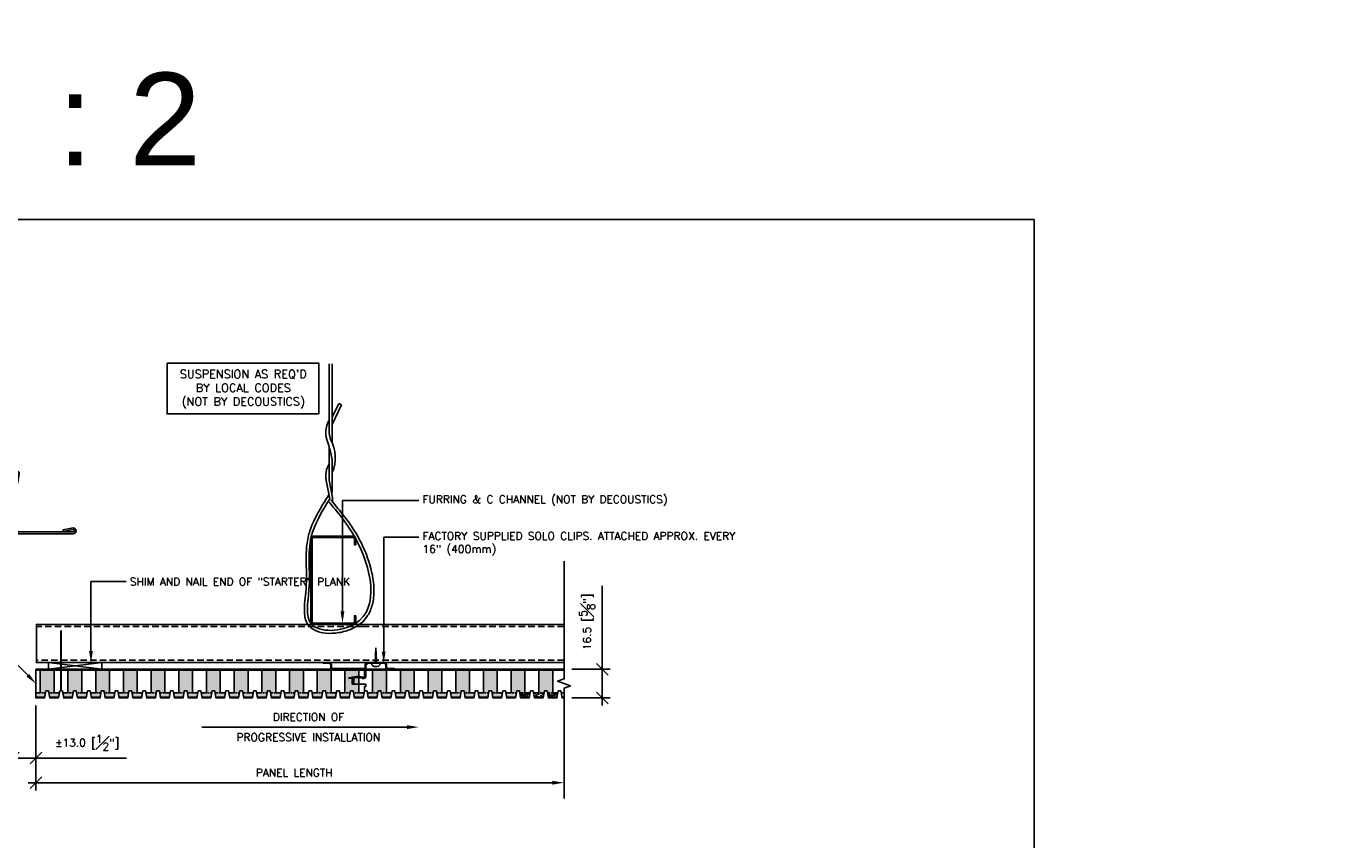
# Model space of a CAD drawing. Header units: millimetres. Extents: x 0 to 4899, y -1170 to 1886.
# Tile 12 of 13: x 1197 to 1955, y 811 to 1282. Entities that reach past the tile are written whole.
import ezdxf
from ezdxf import colors
from ezdxf.entities.mleader import LeaderData, LeaderLine
from ezdxf.math import Vec2, Vec3

# ---------------------------------------------------------------- set-up
doc = ezdxf.new("R2010")
doc.units = ezdxf.units.MM
doc.header["$LTSCALE"] = 15
doc.header["$MEASUREMENT"] = 0
doc.linetypes.add('HIDDEN', pattern=[0.375, 0.25, -0.125])
for name, color, linetype in [('1-ARCH', 1, 'Continuous'), ('1-DIM', 4, 'Continuous'), ('1-MOUNT', 155, 'Continuous'), ('1-PANEL', 6, 'Continuous'), ('1-TEXT', 2, 'Continuous')]:
    doc.layers.add(name, color=color, linetype=linetype)
doc.layers.add('1-VIEWPORT', color=3, linetype='Continuous', plot=False)
doc.styles.add('GEN NOTES', font='ARIALUNI.TTF')
doc.styles.add('ROMANS', font='romans.shx')
doc.styles.add('TEXT', font='romans.shx')
doc.dimstyles.new('WDIM 1-2', dxfattribs={"dimscale": 2.25, "dimtxt": 2, "dimasz": 3, "dimexe": 2, "dimexo": 2, "dimgap": 1.6, "dimtad": 1, "dimdec": 1, "dimzin": 3, "dimdsep": 46, "dimtxsty": 'TEXT', "dimblk": 'OBLIQUE', "dimcen": 2, "dimdle": 2, "dimclrd": 256, "dimclre": 4, "dimclrt": 2, "dimazin": 0, "dimtfac": 1, "dimtdec": 1, "dimtmove": 0, "dimatfit": 3, "dimfxl": 1, "dimtfill": 1, "dimfrac": 2, "dimtolj": 1, "dimtzin": 0, "dimlwd": -1, "dimlwe": -1, "dimarcsym": 0})
pattern_1 = [(37.5, (182.1601, -248.8084), (-0.0629934, 1.9268238), [0, -1.52, 0, -1.7, 0, -1.625]), (7.5, (182.16, -248.8084), (1.7697767, 2.822146), [0, -0.82, 0, -1.37, 0, -0.525]), (327.5, (180.9301, -248.8084), (3.1141419, 0.005659), [0, -0.5, 0, -1.8, 0, -2.35]), (317.5, (180.93, -248.8084), (3.0061266, 0.8776756), [0, -0.25, 0, -1.18, 0, -1.35])]
pattern_2 = [(37.5, (421.367, 2018.8374), (-0.0629934, 1.9268238), [0, -1.52, 0, -1.7, 0, -1.625]), (7.5, (421.367, 2018.8374), (1.7697767, 2.822146), [0, -0.82, 0, -1.37, 0, -0.525]), (327.5, (420.137, 2018.8374), (3.1141419, 0.005659), [0, -0.5, 0, -1.8, 0, -2.35]), (317.5, (420.137, 2018.8374), (3.0061266, 0.8776756), [0, -0.25, 0, -1.18, 0, -1.35])]

# ---------------------------------------------------------------- blocks, each defined once
blk = doc.blocks.new('A$C6ED95324')
at = {"layer": '1-MOUNT'}
for p in [(-0.6, 0), (0.6, 0)]:
    blk.add_line(p, (0, -12), dxfattribs=at)
blk.add_lwpolyline([(-3.3, 0), (-3.3, 0.3, -0.414214), (-1.1, 2.4), (1.1, 2.4, -0.414214), (3.3, 0.3), (3.3, 0)], format="xyb", close=True, dxfattribs=at)
for points in [[(1.2, -0.8), (-1.2, -0.3)], [(1.1, -1.6), (-1.1, -1.2)], [(1, -2.4), (-1, -2)], [(0.9, -3.2), (-1, -2.8)], [(0.8, -3.9), (-0.9, -3.6)], [(0.8, -4.7), (-0.8, -4.4)], [(0.7, -5.5), (-0.7, -5.3)], [(0.6, -6.3), (-0.6, -6.1)], [(0.5, -7.1), (-0.5, -6.9)], [(0.4, -7.9), (-0.5, -7.7)], [(0.4, -8.7), (-0.4, -8.5)], [(0.3, -9.5), (-0.3, -9.4)], [(0.2, -10.3), (-0.2, -10.2)], [(0.1, -11), (-0.1, -11)], [(0, -11.8), (0, -11.8)]]:
    blk.add_lwpolyline(points, dxfattribs=at)
blk = doc.blocks.new('A$C170524F9')
at = {"layer": '1-MOUNT'}
for p, q in [((15.02, 8.83), (15.08, 9.23)), ((20.54, 7.92), (15.02, 8.83)), ((15.08, 9.23), (20.76, 8.29)), ((19.03, 8.58), (18.96, 8.18)), ((21.25, 8.35), (23.1, 9.12)), ((23.27, 8.76), (21.37, 8.01)), ((24.5, 3.54), (24.5, 7.92)), ((24.9, 7.92), (24.9, 2.6)), ((0, 0), (0, 0.4)), ((0, 0.4), (3.7, 0.4)), ((3.7, 0), (0, 0)), ((4.6, 1.3), (4.6, 2.6)), ((5, 2.6), (5, 1.3)), ((5.9, 3.9), (23.6, 3.9)), ((23.6, 3.5), (5.9, 3.5)), ((7, 3.9), (7, 3.5)), ((10.98, 3.9), (10.98, 3.5)), ((24.5, 3.54), (24.5, 2.6)), ((24.5, 1.3), (24.5, 2.6)), ((24.5, 2.6), (24.5, 2.6)), ((24.5, 2.6), (24.5, 2.6)), ((24.9, 2.6), (24.9, 1.3)), ((26.27, 0.4), (24.9, 1.77)), ((25.8, 0.4), (35.5, 0.4)), ((35.5, 0), (25.8, 0)), ((28.82, 0.4), (28.82, 0)), ((32.62, 0.4), (32.62, 0)), ((36.4, 1.3), (36.4, 2.6)), ((36.8, 2.6), (36.8, 1.3)), ((37.7, 3.9), (41.4, 3.9)), ((41.4, 3.5), (37.7, 3.5)), ((41.4, 3.9), (41.4, 3.5))]:
    blk.add_line(p, q, dxfattribs=at)
for centre, radius, start, end in [((20.79, 9.45), 1.55, 260.66064, 291.66064), ((20.9, 9.18), 0.9, 260.66064, 292.66064), ((23.6, 7.92), 1.3, 0, 112.66064), ((23.6, 7.92), 0.9, 0, 111.66064), ((3.7, 1.3), 1.3, 270, 0), ((3.7, 1.3), 0.9, 270, 0), ((5.9, 2.6), 1.3, 90, 180), ((5.9, 2.6), 0.9, 90, 180), ((23.6, 2.6), 1.3, 0, 90), ((23.6, 2.6), 0.9, 0, 90), ((25.8, 1.3), 1.3, 180, 270), ((25.8, 1.3), 0.9, 180, 270), ((35.5, 1.3), 1.3, 270, 0), ((35.5, 1.3), 0.9, 270, 0), ((37.7, 2.6), 1.3, 90, 180), ((37.7, 2.6), 0.9, 90, 180)]:
    blk.add_arc(centre, radius, start, end, dxfattribs=at)
blk = doc.blocks.new('_OBLIQUE')
at = {"color": 0, "linetype": 'ByBlock'}
blk.add_line((-0.5, -0.5), (0.5, 0.5), dxfattribs=at)
blk = doc.blocks.new('*D48')
at = {"layer": '1-DIM', "color": 4, "transparency": 16777216}
blk.add_line((1202.8, 888.97), (1202.8, 839.93), dxfattribs=at)
at = {"layer": '1-DIM', "transparency": 16777216}
blk.add_line((1198.3, 844.43), (1501.09, 844.43), dxfattribs=at)
blk.add_solid([(1501.09, 845.55), (1501.09, 843.3), (1507.84, 844.43)], dxfattribs=at)
at = {"layer": 'DEFPOINTS', "color": 0, "transparency": 16777216}
for p in [(1202.8, 893.47), (1507.84, 844.43), (1507.84, 844.43)]:
    blk.add_point(p, dxfattribs=at)
at = {"layer": '1-DIM', "transparency": 16777216, "xscale": 6.75, "yscale": 6.75, "zscale": 6.75, "rotation": 180}
blk.add_blockref('_OBLIQUE', (1202.8, 844.43), dxfattribs=at)
at = {"layer": '1-DIM', "color": 2, "transparency": 16777216, "insert": (1351.95, 850.28), "char_height": 4.5, "attachment_point": 5, "style": 'TEXT', "bg_fill": 3, "box_fill_scale": 1.25, "bg_fill_color": 256, "bg_fill_true_color": 13158600, "bg_fill_transparency": 0}
blk.add_mtext('\\A1;PANEL LENGTH', dxfattribs=at)
blk = doc.blocks.new('*D49')
at = {"layer": '1-DIM', "transparency": 16777216}
for p, q in [((1529.98, 909.97), (1529.98, 958.2)), ((1529.98, 888.97), (1529.98, 909.97))]:
    blk.add_line(p, q, dxfattribs=at)
at = {"layer": '1-DIM', "color": 4, "transparency": 16777216}
for p, q in [((1512.34, 909.97), (1534.48, 909.97)), ((1512.34, 893.47), (1534.48, 893.47))]:
    blk.add_line(p, q, dxfattribs=at)
at = {"layer": 'DEFPOINTS', "color": 0, "transparency": 16777216}
for p in [(1507.84, 909.97), (1529.98, 909.97), (1507.84, 893.47)]:
    blk.add_point(p, dxfattribs=at)
at = {"layer": '1-DIM', "transparency": 16777216, "xscale": 6.75, "yscale": 6.75, "zscale": 6.75}
for p, rotation in [((1529.98, 909.97), 90), ((1529.98, 893.47), 270)]:
    blk.add_blockref('_OBLIQUE', p, dxfattribs=dict(at, rotation=rotation))
at = {"layer": '1-DIM', "color": 2, "transparency": 16777216, "insert": (1521.13, 937.46), "char_height": 4.5, "attachment_point": 5, "rotation": 90, "style": 'TEXT', "bg_fill": 3, "box_fill_scale": 1.25, "bg_fill_color": 256, "bg_fill_true_color": 13158600, "bg_fill_transparency": 0}
blk.add_mtext('\\A1;16.5 [{\\H1.000000x;\\S5#8;}"]', dxfattribs=at)
blk = doc.blocks.new('*D60')
at = {"layer": '1-DIM', "transparency": 16777216}
blk.add_line((1298.7, 876.58), (1417.17, 876.58), dxfattribs=at)
blk.add_solid([(1417.17, 877.7), (1417.17, 875.45), (1423.92, 876.58)], dxfattribs=at)
at = {"layer": 'DEFPOINTS', "color": 0, "transparency": 16777216}
for p in [(1303.2, 876.58), (1423.92, 876.58), (1423.92, 876.58)]:
    blk.add_point(p, dxfattribs=at)
at = {"layer": '1-DIM', "color": 2, "transparency": 16777216, "char_height": 4.5, "attachment_point": 5, "style": 'TEXT', "bg_fill": 3, "box_fill_scale": 1.25, "bg_fill_color": 256, "bg_fill_true_color": 13158600, "bg_fill_transparency": 0}
for s, insert in [('\\A1;DIRECTION OF', (1360.18, 882.43)), ('\\A1;PROGRESSIVE INSTALLATION', (1360.18, 870.73))]:
    blk.add_mtext(s, dxfattribs=dict(at, insert=insert))
blk = doc.blocks.new('_None')
blk = doc.blocks.new('*D61')
at = {"layer": '1-DIM', "color": 4, "transparency": 16777216}
for p, q in [((1189.8, 889.47), (1189.8, 854.22)), ((1202.8, 853.91), (1202.8, 863.22))]:
    blk.add_line(p, q, dxfattribs=at)
at = {"layer": '1-DIM', "transparency": 16777216}
for p, q in [((1185.3, 858.72), (1202.8, 858.72)), ((1202.8, 858.72), (1255.11, 858.72))]:
    blk.add_line(p, q, dxfattribs=at)
at = {"layer": 'DEFPOINTS', "color": 0, "transparency": 16777216}
for p in [(1189.8, 893.97), (1202.8, 858.72), (1202.8, 849.41)]:
    blk.add_point(p, dxfattribs=at)
at = {"layer": '1-DIM', "transparency": 16777216, "xscale": 6.75, "yscale": 6.75, "zscale": 6.75, "rotation": 180}
blk.add_blockref('_OBLIQUE', (1189.8, 858.72), dxfattribs=at)
at = {"layer": '1-DIM', "transparency": 16777216, "xscale": 6.75, "yscale": 6.75, "zscale": 6.75}
blk.add_blockref('_OBLIQUE', (1202.8, 858.72), dxfattribs=at)
at = {"layer": '1-DIM', "color": 2, "transparency": 16777216, "insert": (1232.33, 867.57), "char_height": 4.5, "attachment_point": 5, "style": 'TEXT', "bg_fill": 3, "box_fill_scale": 1.25, "bg_fill_color": 256, "bg_fill_true_color": 13158600, "bg_fill_transparency": 0}
blk.add_mtext('\\A1;%%P13.0 [{\\H1.000000x;\\S1#2;}"]', dxfattribs=at)

msp = doc.modelspace()

# ---------------------------------------------------------------- hatches: boundary and pattern name
at = {"layer": '1-PANEL'}
h = msp.add_hatch(dxfattribs=at)
h.set_pattern_fill('AR-SAND', color=8)
h.set_pattern_definition(pattern_1)
h.paths.add_polyline_path([(1213.29, 909.47), (1205.29, 909.47), (1205.29, 896.47), (1208.32, 896.47), (1208.5, 897.47), (1210.1, 897.47), (1210.27, 896.47), (1213.29, 896.47)])
h.paths.add_polyline_path([(1208.32, 896.47), (1205.29, 896.47), (1202.8, 896.47), (1202.8, 893.97), (1207.88, 893.97)])
h.paths.add_polyline_path([(1216.32, 896.47), (1213.29, 896.47), (1210.27, 896.47), (1210.71, 893.97), (1215.88, 893.97)])
h.paths.add_polyline_path([(1224.32, 896.47), (1221.29, 896.47), (1218.27, 896.47), (1218.71, 893.97), (1223.88, 893.97)])
h.paths.add_polyline_path([(1232.32, 896.47), (1229.29, 896.47), (1226.27, 896.47), (1226.71, 893.97), (1231.88, 893.97)])
h.paths.add_polyline_path([(1240.32, 896.47), (1237.29, 896.47), (1234.27, 896.47), (1234.71, 893.97), (1239.88, 893.97)])
h.paths.add_polyline_path([(1248.32, 896.47), (1245.29, 896.47), (1242.27, 896.47), (1242.71, 893.97), (1247.88, 893.97)])
h.paths.add_polyline_path([(1256.32, 896.47), (1253.29, 896.47), (1250.27, 896.47), (1250.71, 893.97), (1255.88, 893.97)])
h.paths.add_polyline_path([(1264.32, 896.47), (1261.29, 896.47), (1258.27, 896.47), (1258.71, 893.97), (1263.88, 893.97)])
h.paths.add_polyline_path([(1272.32, 896.47), (1269.29, 896.47), (1266.27, 896.47), (1266.71, 893.97), (1271.88, 893.97)])
h.paths.add_polyline_path([(1280.32, 896.47), (1277.29, 896.47), (1274.27, 896.47), (1274.71, 893.97), (1279.88, 893.97)])
h.paths.add_polyline_path([(1288.32, 896.47), (1285.29, 896.47), (1282.27, 896.47), (1282.71, 893.97), (1287.88, 893.97)])
h.paths.add_polyline_path([(1229.29, 909.47), (1221.29, 909.47), (1221.29, 896.47), (1224.32, 896.47), (1224.5, 897.47), (1226.1, 897.47), (1226.27, 896.47), (1229.29, 896.47)])
h.paths.add_polyline_path([(1245.29, 909.47), (1237.29, 909.47), (1237.29, 896.47), (1240.32, 896.47), (1240.5, 897.47), (1242.1, 897.47), (1242.27, 896.47), (1245.29, 896.47)])
h.paths.add_polyline_path([(1261.29, 909.47), (1253.29, 909.47), (1253.29, 896.47), (1256.32, 896.47), (1256.5, 897.47), (1258.1, 897.47), (1258.27, 896.47), (1261.29, 896.47)])
h.paths.add_polyline_path([(1277.29, 909.47), (1269.29, 909.47), (1269.29, 896.47), (1272.32, 896.47), (1272.5, 897.47), (1274.1, 897.47), (1274.27, 896.47), (1277.29, 896.47)])
h.paths.add_polyline_path([(1293.29, 909.47), (1285.29, 909.47), (1285.29, 896.47), (1288.32, 896.47), (1288.5, 897.47), (1290.1, 897.47), (1290.27, 896.47), (1293.29, 896.47)])
h.paths.add_polyline_path([(1309.29, 909.47), (1301.29, 909.47), (1301.29, 896.47), (1304.32, 896.47), (1304.5, 897.47), (1306.1, 897.47), (1306.27, 896.47), (1309.29, 896.47)])
h.paths.add_polyline_path([(1325.29, 909.47), (1317.29, 909.47), (1317.29, 896.47), (1320.32, 896.47), (1320.5, 897.47), (1322.1, 897.47), (1322.27, 896.47), (1325.29, 896.47)])
h.paths.add_polyline_path([(1341.29, 909.47), (1333.29, 909.47), (1333.29, 896.47), (1336.32, 896.47), (1336.5, 897.47), (1338.1, 897.47), (1338.27, 896.47), (1341.29, 896.47)])
h.paths.add_polyline_path([(1357.29, 909.47), (1349.29, 909.47), (1349.29, 896.47), (1352.32, 896.47), (1352.5, 897.47), (1354.1, 897.47), (1354.27, 896.47), (1357.29, 896.47)])
h = msp.add_hatch(dxfattribs=at)
h.set_pattern_fill('AR-SAND', color=8)
h.set_pattern_definition(pattern_1)
h.paths.add_polyline_path([(1373.29, 909.47), (1365.29, 909.47), (1365.29, 896.47), (1368.32, 896.47), (1368.5, 897.47), (1370.1, 897.47), (1370.27, 896.47), (1373.29, 896.47)])
h.paths.add_polyline_path([(1389.29, 901.47), (1385.5, 901.47), (1385.5, 904.96), (1383.58, 904.64), (1383.51, 905.04), (1385.5, 905.37), (1385.5, 905.47), (1386.1, 905.47), (1389.04, 905.95, -0.040163), (1389.29, 905.97), (1389.29, 909.47), (1381.29, 909.47), (1381.29, 896.47), (1384.32, 896.47), (1384.5, 897.47), (1386.1, 897.47), (1386.27, 896.47), (1389.29, 896.47)])
h.paths.add_polyline_path([(1392.32, 896.47), (1389.29, 896.47), (1386.27, 896.47), (1386.71, 893.97), (1391.88, 893.97)])
h.paths.add_polyline_path([(1384.32, 896.47), (1381.29, 896.47), (1378.27, 896.47), (1378.71, 893.97), (1383.88, 893.97)])
h.paths.add_polyline_path([(1376.32, 896.47), (1373.29, 896.47), (1370.27, 896.47), (1370.71, 893.97), (1375.88, 893.97)])
h.paths.add_polyline_path([(1368.32, 896.47), (1365.29, 896.47), (1362.27, 896.47), (1362.71, 893.97), (1367.88, 893.97)])
h.paths.add_polyline_path([(1360.32, 896.47), (1357.29, 896.47), (1354.27, 896.47), (1354.71, 893.97), (1359.88, 893.97)])
h.paths.add_polyline_path([(1352.32, 896.47), (1349.29, 896.47), (1346.27, 896.47), (1346.71, 893.97), (1351.88, 893.97)])
h.paths.add_polyline_path([(1344.32, 896.47), (1341.29, 896.47), (1338.27, 896.47), (1338.71, 893.97), (1343.88, 893.97)])
h.paths.add_polyline_path([(1336.32, 896.47), (1333.29, 896.47), (1330.27, 896.47), (1330.71, 893.97), (1335.88, 893.97)])
h.paths.add_polyline_path([(1328.32, 896.47), (1325.29, 896.47), (1322.27, 896.47), (1322.71, 893.97), (1327.88, 893.97)])
h.paths.add_polyline_path([(1320.32, 896.47), (1317.29, 896.47), (1314.27, 896.47), (1314.71, 893.97), (1319.88, 893.97)])
h.paths.add_polyline_path([(1312.32, 896.47), (1309.29, 896.47), (1306.27, 896.47), (1306.71, 893.97), (1311.88, 893.97)])
h.paths.add_polyline_path([(1304.32, 896.47), (1301.29, 896.47), (1298.27, 896.47), (1298.71, 893.97), (1303.88, 893.97)])
h.paths.add_polyline_path([(1296.32, 896.47), (1293.29, 896.47), (1290.27, 896.47), (1290.71, 893.97), (1295.88, 893.97)])
h = msp.add_hatch(dxfattribs=at)
h.set_pattern_fill('AR-SAND', color=8)
h.set_pattern_definition([(37.5, (374.1601, -248.8084), (-0.0629934, 1.9268238), [0, -1.52, 0, -1.7, 0, -1.625]), (7.5, (374.16, -248.8084), (1.7697767, 2.822146), [0, -0.82, 0, -1.37, 0, -0.525]), (327.5, (372.9301, -248.8084), (3.1141419, 0.005659), [0, -0.5, 0, -1.8, 0, -2.35]), (317.5, (372.93, -248.8084), (3.0061266, 0.8776756), [0, -0.25, 0, -1.18, 0, -1.35])])
h.paths.add_polyline_path([(1405.29, 909.47), (1397.29, 909.47), (1397.29, 896.47), (1400.32, 896.47), (1400.5, 897.47), (1402.1, 897.47), (1402.27, 896.47), (1405.29, 896.47)])
h.paths.add_polyline_path([(1400.32, 896.47), (1397.29, 896.47), (1394.27, 896.47), (1394.71, 893.97), (1399.88, 893.97)])
h.paths.add_polyline_path([(1408.32, 896.47), (1405.29, 896.47), (1402.27, 896.47), (1402.71, 893.97), (1407.88, 893.97)])
h.paths.add_polyline_path([(1416.32, 896.47), (1413.29, 896.47), (1410.27, 896.47), (1410.71, 893.97), (1415.88, 893.97)])
h.paths.add_polyline_path([(1424.32, 896.47), (1421.29, 896.47), (1418.27, 896.47), (1418.71, 893.97), (1423.88, 893.97)])
h.paths.add_polyline_path([(1432.32, 896.47), (1429.29, 896.47), (1426.27, 896.47), (1426.71, 893.97), (1431.88, 893.97)])
h.paths.add_polyline_path([(1440.32, 896.47), (1437.29, 896.47), (1434.27, 896.47), (1434.71, 893.97), (1439.88, 893.97)])
h.paths.add_polyline_path([(1448.32, 896.47), (1445.29, 896.47), (1442.27, 896.47), (1442.71, 893.97), (1447.88, 893.97)])
h.paths.add_polyline_path([(1456.32, 896.47), (1453.29, 896.47), (1450.27, 896.47), (1450.71, 893.97), (1455.88, 893.97)])
h.paths.add_polyline_path([(1464.32, 896.47), (1461.29, 896.47), (1458.27, 896.47), (1458.71, 893.97), (1463.88, 893.97)])
h.paths.add_polyline_path([(1472.32, 896.47), (1469.29, 896.47), (1466.27, 896.47), (1466.71, 893.97), (1471.88, 893.97)])
h.paths.add_polyline_path([(1480.32, 896.47), (1477.29, 896.47), (1474.27, 896.47), (1474.71, 893.97), (1479.88, 893.97)])
h.paths.add_polyline_path([(1421.29, 909.47), (1413.29, 909.47), (1413.29, 896.47), (1416.32, 896.47), (1416.5, 897.47), (1418.1, 897.47), (1418.27, 896.47), (1421.29, 896.47)])
h.paths.add_polyline_path([(1437.29, 909.47), (1429.29, 909.47), (1429.29, 896.47), (1432.32, 896.47), (1432.5, 897.47), (1434.1, 897.47), (1434.27, 896.47), (1437.29, 896.47)])
h.paths.add_polyline_path([(1389.29, 905.27), (1387, 905.27), (1386.5, 904.77), (1386.5, 901.97), (1387, 901.47), (1389.29, 901.47)])
h.paths.add_polyline_path([(1453.29, 909.47), (1445.29, 909.47), (1445.29, 896.47), (1448.32, 896.47), (1448.5, 897.47), (1450.1, 897.47), (1450.27, 896.47), (1453.29, 896.47)])
h.paths.add_polyline_path([(1469.29, 909.47), (1461.29, 909.47), (1461.29, 896.47), (1464.32, 896.47), (1464.5, 897.47), (1466.1, 897.47), (1466.27, 896.47), (1469.29, 896.47)])
h.paths.add_polyline_path([(1485.29, 909.47), (1477.29, 909.47), (1477.29, 896.47), (1480.32, 896.47), (1480.5, 897.47), (1482.1, 897.47), (1482.27, 896.47), (1485.29, 896.47)])
h.paths.add_polyline_path([(1501.29, 909.47), (1493.29, 909.47), (1493.29, 896.47), (1496.32, 896.47), (1496.5, 897.47), (1498.1, 897.47), (1498.27, 896.47), (1501.29, 896.47)])
h = msp.add_hatch(dxfattribs=at)
h.set_pattern_fill('AR-SAND', color=8)
h.set_pattern_definition(pattern_2)
h.paths.add_polyline_path([(1488.32, 896.47), (1482.27, 896.47), (1482.71, 893.97), (1487.88, 893.97)])
h = msp.add_hatch(dxfattribs=at)
h.set_pattern_fill('AR-SAND', color=8)
h.set_pattern_definition(pattern_2)
h.paths.add_polyline_path([(1495.88, 893.97), (1496.32, 896.47), (1493.29, 896.47), (1490.27, 896.47), (1490.71, 893.97)])
h = msp.add_hatch(dxfattribs=at)
h.set_pattern_fill('AR-SAND', color=8)
h.set_pattern_definition(pattern_2)
h.paths.add_polyline_path([(1503.88, 893.97), (1504.32, 896.47), (1501.29, 896.47), (1498.27, 896.47), (1498.71, 893.97)])

# ---------------------------------------------------------------- linework, layer by layer
at = {"layer": '1-ARCH', "color": 7, "ltscale": 0.1}
for p, q in [((1372.15, 1046.29), (1372.15, 1086.59)), ((1373.94, 1040.83), (1373.94, 1086.43)), ((1373.94, 1055.68), (1377.69, 1063.58)), ((1373.94, 1051.52), (1379.31, 1062.81)), ((1379.31, 1062.81), (1377.69, 1063.58)), ((1373, 1042.73), (1372.15, 1046.29)), ((1372.15, 1038.53), (1371.68, 1040.54)), ((1372.15, 1019.4), (1372.15, 1038.53)), ((1373.94, 1013.39), (1373.94, 1030.98)), ((1370.42, 1018.99), (1372.48, 1008.5)), ((1372.12, 1019.31), (1374.01, 1009.28)), ((1373.64, 1011.24), (1373.94, 1013.39)), ((1374.01, 1006.83), (1374.01, 1009.28))]:
    msp.add_line(p, q, dxfattribs=at)
at = {"layer": '1-ARCH', "linetype": 'HIDDEN'}
for p, q in [((1391.81, 934.72), (1203.06, 934.72)), ((1507.82, 934.72), (1387.9, 934.72)), ((1507.82, 915.3), (1203.06, 915.3))]:
    msp.add_line(p, q, dxfattribs=at)
at = {"layer": '1-ARCH'}
msp.add_lwpolyline([(1218.71, 989.65), (1224.29, 990.71, -1), (1224.29, 989.34), (1191.62, 989.34, -0.414214), (1190.79, 990.17), (1190.79, 1022.88, -1), (1192.16, 1022.88), (1191.1, 1017.3), (1192.05, 1017.11), (1193.12, 1022.69), (1193.15, 1022.88, 1), (1189.8, 1022.88), (1189.8, 990.17, 0.414214), (1191.62, 988.35), (1224.29, 988.35, 1), (1224.29, 991.7), (1218.53, 990.6)], format="xyb", close=True, dxfattribs=at)
at = {"layer": '1-ARCH', "linetype": 'Continuous', "ltscale": 0.1}
msp.add_lwpolyline([(1386.01, 986.16, -0.414214), (1386.76, 985.41), (1386.76, 981.91), (1387.51, 981.91), (1387.51, 985.41, 0.414214), (1386.01, 986.91), (1363.17, 986.91, 0.414214), (1361.67, 985.41), (1361.67, 937.41, 0.414214), (1363.17, 935.91), (1386.01, 935.91, 0.414214), (1387.51, 937.41), (1387.51, 940.91), (1386.76, 940.91), (1386.76, 937.41, -0.414214), (1386.01, 936.66), (1363.17, 936.66, -0.414214), (1362.42, 937.41), (1362.42, 985.41, -0.414214), (1363.17, 986.16)], format="xyb", close=True, dxfattribs=at)
for points in [[(1390.85, 935.91), (1203.06, 935.91), (1203.06, 913.87), (1507.82, 913.87)], [(1507.82, 935.91), (1389.67, 935.91)]]:
    msp.add_lwpolyline(points, dxfattribs=at)
at = {"layer": '1-ARCH'}
for points in [[(1217.18, 932.14), (1217.42, 932.14), (1217.42, 897.68), (1217.18, 897.68)], [(1217.08, 897.68), (1217.51, 897.68), (1217.51, 897.47), (1217.08, 897.47)]]:
    msp.add_lwpolyline(points, close=True, dxfattribs=at)
at = {"layer": '1-ARCH', "color": 7, "ltscale": 0.1}
for centre, radius, start, end in [((1384.5, 1046.9), 14.32, 149.61767, 206.39031), ((1326.76, 1023.81), 47.73, 8.64889, 17.97193), ((1354.36, 1032.3), 21.36, 336.47281, 29.22496), ((1384.5, 1021.53), 14.32, 149.61767, 190.24167)]:
    msp.add_arc(centre, radius, start, end, dxfattribs=at)
msp.add_open_spline([(1372.04, 1010.73), (1370.57, 1008.62), (1370.17, 1007.98), (1369, 1006.04), (1368.22, 1004.75), (1365.95, 1000.85), (1364.51, 998.22), (1362.56, 994.01), (1361.91, 992.45), (1360.93, 989.69), (1360.56, 988.49), (1359.88, 985.83), (1359.61, 984.39), (1359.22, 981.51), (1359.09, 980.06), (1358.83, 975.03), (1358.93, 971.42), (1359.07, 963.99), (1359.1, 960.17), (1358.64, 954.04), (1358.37, 951.81), (1357.95, 947.36), (1357.8, 945.16), (1357.95, 941.78), (1358.1, 940.55), (1358.64, 938.39), (1358.99, 937.45), (1359.74, 936.13), (1360.02, 935.7), (1360.98, 934.51), (1361.74, 933.85), (1363.42, 932.73), (1364.34, 932.28), (1366.31, 931.56), (1367.35, 931.29), (1370.75, 930.69), (1373.26, 930.65), (1378.32, 931.16), (1380.86, 931.72), (1384.85, 933.13), (1386.38, 933.83), (1389.18, 935.48), (1390.43, 936.44), (1392.63, 938.56), (1393.57, 939.73), (1395.63, 942.95), (1396.53, 945.12), (1397.72, 949.72), (1398.01, 952.14), (1398.09, 957.12), (1397.89, 959.69), (1396.67, 967.62), (1395, 973.07), (1392.09, 980.1), (1391.22, 981.99), (1389.58, 985.23), (1388.84, 986.61), (1387.3, 989.24), (1386.52, 990.51), (1384.11, 994.17), (1382.45, 996.42), (1378.4, 1001.52), (1375.99, 1004.26), (1373.28, 1007.96)], degree=3, knots=[0, 0, 0, 0, 2.165783, 2.165783, 6.497349, 6.497349, 15.160481, 15.160481, 20.137417, 20.137417, 23.924273, 23.924273, 28.386855, 28.386855, 32.849436, 32.849436, 43.826657, 43.826657, 54.803878, 54.803878, 60.664291, 60.664291, 66.524703, 66.524703, 70.053728, 70.053728, 72.991942, 72.991942, 74.484658, 74.484658, 77.367208, 77.367208, 80.249758, 80.249758, 83.132307, 83.132307, 89.318432, 89.318432, 95.504557, 95.504557, 99.688758, 99.688758, 103.872958, 103.872958, 108.057158, 108.057158, 114.655778, 114.655778, 121.254398, 121.254398, 127.853018, 127.853018, 141.513817, 141.513817, 146.739317, 146.739317, 150.846594, 150.846594, 154.95387, 154.95387, 163.168423, 163.168423, 174.533353, 174.533353, 174.533353, 174.533353], dxfattribs=at)
msp.add_spline([(1372.48, 1008.5), (1361.82, 986.47), (1360.5, 955.86), (1361.7, 936.35), (1387.23, 936.33), (1387.51, 985.41), (1371.63, 1007.11)], degree=3, dxfattribs=at)
at = {"layer": '1-MOUNT', "color": 8}
for p, q in [((1210.11, 913.87), (1240.87, 909.97)), ((1240.87, 913.87), (1210.11, 909.97))]:
    msp.add_line(p, q, dxfattribs=at)
at = {"layer": '1-MOUNT', "linetype": 'Continuous', "ltscale": 0.1}
msp.add_lwpolyline([(1386.53, 935.91), (1362.09, 935.91)], dxfattribs=at)
at = {"layer": '1-MOUNT'}
msp.add_lwpolyline([(1210.11, 913.87), (1240.87, 913.87), (1240.87, 909.97), (1210.11, 909.97)], close=True, dxfattribs=at)
at = {"layer": '1-PANEL'}
for points in [[(1392.5, 909.97), (1392.5, 905.47), (1385.5, 905.47), (1385.5, 901.47), (1393.3, 901.47), (1393.3, 899.97), (1392.5, 899.97), (1392.5, 897.47), (1391.79, 893.47), (1386.8, 893.47), (1386.1, 897.47), (1384.5, 897.47), (1383.79, 893.47), (1378.8, 893.47), (1378.1, 897.47), (1376.5, 897.47), (1375.79, 893.47), (1370.8, 893.47), (1370.1, 897.47), (1368.5, 897.47), (1367.79, 893.47), (1362.8, 893.47), (1362.1, 897.47), (1360.5, 897.47), (1359.79, 893.47), (1354.8, 893.47), (1354.1, 897.47), (1352.5, 897.47), (1351.79, 893.47), (1346.8, 893.47), (1346.1, 897.47), (1344.5, 897.47), (1343.79, 893.47), (1338.8, 893.47), (1338.1, 897.47), (1336.5, 897.47), (1335.79, 893.47), (1330.8, 893.47), (1330.1, 897.47), (1328.5, 897.47), (1327.79, 893.47), (1322.8, 893.47), (1322.1, 897.47), (1320.5, 897.47), (1319.79, 893.47), (1314.8, 893.47), (1314.1, 897.47), (1312.5, 897.47), (1311.79, 893.47), (1306.8, 893.47), (1306.1, 897.47), (1304.5, 897.47), (1303.79, 893.47), (1298.8, 893.47), (1298.1, 897.47), (1296.5, 897.47), (1295.79, 893.47), (1290.8, 893.47), (1290.1, 897.47), (1288.5, 897.47), (1287.79, 893.47), (1282.8, 893.47), (1282.1, 897.47), (1280.5, 897.47), (1279.79, 893.47), (1274.8, 893.47), (1274.1, 897.47), (1272.5, 897.47), (1271.79, 893.47), (1266.8, 893.47), (1266.1, 897.47), (1264.5, 897.47), (1263.79, 893.47), (1258.8, 893.47), (1258.1, 897.47), (1256.5, 897.47), (1255.79, 893.47), (1250.8, 893.47), (1250.1, 897.47), (1248.5, 897.47), (1247.79, 893.47), (1242.8, 893.47), (1242.1, 897.47), (1240.5, 897.47), (1239.79, 893.47), (1234.8, 893.47), (1234.1, 897.47), (1232.5, 897.47), (1231.79, 893.47), (1226.8, 893.47), (1226.1, 897.47), (1224.5, 897.47), (1223.79, 893.47), (1218.8, 893.47), (1218.1, 897.47), (1216.5, 897.47), (1215.79, 893.47), (1210.8, 893.47), (1210.1, 897.47), (1208.5, 897.47), (1207.79, 893.47), (1202.8, 893.47), (1202.8, 909.97), (1392.5, 909.97)], [(1205.29, 909.47), (1205.29, 896.47), (1202.8, 896.47)], [(1202.8, 909.47), (1392.5, 909.47)], [(1221.29, 909.47), (1221.29, 896.47), (1218.27, 896.47), (1218.1, 897.47), (1216.5, 897.47), (1216.32, 896.47), (1213.29, 896.47), (1213.29, 909.47)], [(1237.29, 909.47), (1237.29, 896.47), (1234.27, 896.47), (1234.1, 897.47), (1232.5, 897.47), (1232.32, 896.47), (1229.29, 896.47), (1229.29, 909.47)], [(1253.29, 909.47), (1253.29, 896.47), (1250.27, 896.47), (1250.1, 897.47), (1248.5, 897.47), (1248.32, 896.47), (1245.29, 896.47), (1245.29, 909.47)], [(1269.29, 909.47), (1269.29, 896.47), (1266.27, 896.47), (1266.1, 897.47), (1264.5, 897.47), (1264.32, 896.47), (1261.29, 896.47), (1261.29, 909.47)], [(1285.29, 909.47), (1285.29, 896.47), (1282.27, 896.47), (1282.1, 897.47), (1280.5, 897.47), (1280.32, 896.47), (1277.29, 896.47), (1277.29, 909.47)], [(1301.29, 909.47), (1301.29, 896.47), (1298.27, 896.47), (1298.1, 897.47), (1296.5, 897.47), (1296.32, 896.47), (1293.29, 896.47), (1293.29, 909.47)], [(1317.29, 909.47), (1317.29, 896.47), (1314.27, 896.47), (1314.1, 897.47), (1312.5, 897.47), (1312.32, 896.47), (1309.29, 896.47), (1309.29, 909.47)], [(1333.29, 909.47), (1333.29, 896.47), (1330.27, 896.47), (1330.1, 897.47), (1328.5, 897.47), (1328.32, 896.47), (1325.29, 896.47), (1325.29, 909.47)], [(1349.29, 909.47), (1349.29, 896.47), (1346.27, 896.47), (1346.1, 897.47), (1344.5, 897.47), (1344.32, 896.47), (1341.29, 896.47), (1341.29, 909.47)], [(1365.29, 909.47), (1365.29, 896.47), (1362.27, 896.47), (1362.1, 897.47), (1360.5, 897.47), (1360.32, 896.47), (1357.29, 896.47), (1357.29, 909.47)], [(1381.29, 909.47), (1381.29, 896.47), (1378.27, 896.47), (1378.1, 897.47), (1376.5, 897.47), (1376.32, 896.47), (1373.29, 896.47), (1373.29, 909.47)], [(1507.84, 893.47), (1506.8, 893.47), (1506.1, 897.47), (1504.5, 897.47), (1503.79, 893.47), (1498.8, 893.47), (1498.1, 897.47), (1496.5, 897.47), (1495.79, 893.47), (1490.8, 893.47), (1490.1, 897.47), (1488.5, 897.47), (1487.79, 893.47), (1482.8, 893.47), (1482.1, 897.47), (1480.5, 897.47), (1479.79, 893.47), (1474.8, 893.47), (1474.1, 897.47), (1472.5, 897.47), (1471.79, 893.47), (1466.8, 893.47), (1466.1, 897.47), (1464.5, 897.47), (1463.79, 893.47), (1458.8, 893.47), (1458.1, 897.47), (1456.5, 897.47), (1455.79, 893.47), (1450.8, 893.47), (1450.1, 897.47), (1448.5, 897.47), (1447.79, 893.47), (1442.8, 893.47), (1442.1, 897.47), (1440.5, 897.47), (1439.79, 893.47), (1434.8, 893.47), (1434.1, 897.47), (1432.5, 897.47), (1431.79, 893.47), (1426.8, 893.47), (1426.1, 897.47), (1424.5, 897.47), (1423.79, 893.47), (1418.8, 893.47), (1418.1, 897.47), (1416.5, 897.47), (1415.79, 893.47), (1410.8, 893.47), (1410.1, 897.47), (1408.5, 897.47), (1407.79, 893.47), (1402.8, 893.47), (1402.1, 897.47), (1400.5, 897.47), (1399.79, 893.47), (1394.8, 893.47), (1394.1, 897.47), (1392.5, 897.47), (1392.5, 899.97), (1393.3, 899.97), (1393.3, 901.47), (1387, 901.47), (1386.5, 901.97), (1386.5, 904.77), (1387, 905.27), (1393.3, 905.27), (1393.3, 909.97), (1507.84, 909.97)], [(1389.29, 905.47), (1389.29, 909.47)], [(1397.29, 909.47), (1397.29, 896.47), (1394.27, 896.47), (1394.1, 897.47), (1392.5, 897.47)], [(1393.3, 909.47), (1507.84, 909.47)], [(1413.29, 909.47), (1413.29, 896.47), (1410.27, 896.47), (1410.1, 897.47), (1408.5, 897.47), (1408.32, 896.47), (1405.29, 896.47), (1405.29, 909.47)], [(1429.29, 909.47), (1429.29, 896.47), (1426.27, 896.47), (1426.1, 897.47), (1424.5, 897.47), (1424.32, 896.47), (1421.29, 896.47), (1421.29, 909.47)], [(1445.29, 909.47), (1445.29, 896.47), (1442.27, 896.47), (1442.1, 897.47), (1440.5, 897.47), (1440.32, 896.47), (1437.29, 896.47), (1437.29, 909.47)], [(1461.29, 909.47), (1461.29, 896.47), (1458.27, 896.47), (1458.1, 897.47), (1456.5, 897.47), (1456.32, 896.47), (1453.29, 896.47), (1453.29, 909.47)], [(1477.29, 909.47), (1477.29, 896.47), (1474.27, 896.47), (1474.1, 897.47), (1472.5, 897.47), (1472.32, 896.47), (1469.29, 896.47), (1469.29, 909.47)], [(1493.29, 909.47), (1493.29, 896.47), (1490.27, 896.47), (1490.1, 897.47), (1488.5, 897.47), (1488.32, 896.47), (1485.29, 896.47), (1485.29, 909.47)], [(1507.84, 896.47), (1506.27, 896.47), (1506.1, 897.47), (1504.5, 897.47), (1504.32, 896.47), (1501.29, 896.47), (1501.29, 909.47)], [(1389.29, 901.47), (1389.29, 905.27)], [(1392.5, 897.47), (1392.32, 896.47), (1389.29, 896.47), (1389.29, 901.47)], [(1207.88, 893.97), (1202.8, 893.97)], [(1215.88, 893.97), (1210.71, 893.97)], [(1223.88, 893.97), (1218.71, 893.97)], [(1231.88, 893.97), (1226.71, 893.97)], [(1239.88, 893.97), (1234.71, 893.97)], [(1247.88, 893.97), (1242.71, 893.97)], [(1255.88, 893.97), (1250.71, 893.97)], [(1263.88, 893.97), (1258.71, 893.97)], [(1271.88, 893.97), (1266.71, 893.97)], [(1279.88, 893.97), (1274.71, 893.97)], [(1287.88, 893.97), (1282.71, 893.97)], [(1295.88, 893.97), (1290.71, 893.97)], [(1303.88, 893.97), (1298.71, 893.97)], [(1311.88, 893.97), (1306.71, 893.97)], [(1319.88, 893.97), (1314.71, 893.97)], [(1327.88, 893.97), (1322.71, 893.97)], [(1335.88, 893.97), (1330.71, 893.97)], [(1343.88, 893.97), (1338.71, 893.97)], [(1351.88, 893.97), (1346.71, 893.97)], [(1359.88, 893.97), (1354.71, 893.97)], [(1367.88, 893.97), (1362.71, 893.97)], [(1375.88, 893.97), (1370.71, 893.97)], [(1383.88, 893.97), (1378.71, 893.97)], [(1391.88, 893.97), (1386.71, 893.97)], [(1399.88, 893.97), (1394.71, 893.97)], [(1407.88, 893.97), (1402.71, 893.97)], [(1415.88, 893.97), (1410.71, 893.97)], [(1423.88, 893.97), (1418.71, 893.97)], [(1431.88, 893.97), (1426.71, 893.97)], [(1439.88, 893.97), (1434.71, 893.97)], [(1447.88, 893.97), (1442.71, 893.97)], [(1455.88, 893.97), (1450.71, 893.97)], [(1463.88, 893.97), (1458.71, 893.97)], [(1471.88, 893.97), (1466.71, 893.97)], [(1479.88, 893.97), (1474.71, 893.97)], [(1487.88, 893.97), (1482.71, 893.97)], [(1495.88, 893.97), (1490.71, 893.97)], [(1503.88, 893.97), (1498.71, 893.97)], [(1507.84, 893.97), (1506.71, 893.97)]]:
    msp.add_lwpolyline(points, dxfattribs=at)
at = {"layer": '1-PANEL', "linetype": 'HIDDEN', "ltscale": 0.25}
for points in [[(1213.29, 909.47), (1213.29, 896.47), (1210.27, 896.47), (1210.1, 897.47), (1208.5, 897.47), (1208.32, 896.47), (1205.29, 896.47), (1205.29, 909.47)], [(1229.29, 909.47), (1229.29, 896.47), (1226.27, 896.47), (1226.1, 897.47), (1224.5, 897.47), (1224.32, 896.47), (1221.29, 896.47), (1221.29, 909.47)], [(1245.29, 909.47), (1245.29, 896.47), (1242.27, 896.47), (1242.1, 897.47), (1240.5, 897.47), (1240.32, 896.47), (1237.29, 896.47), (1237.29, 909.47)], [(1261.29, 909.47), (1261.29, 896.47), (1258.27, 896.47), (1258.1, 897.47), (1256.5, 897.47), (1256.32, 896.47), (1253.29, 896.47), (1253.29, 909.47)], [(1277.29, 909.47), (1277.29, 896.47), (1274.27, 896.47), (1274.1, 897.47), (1272.5, 897.47), (1272.32, 896.47), (1269.29, 896.47), (1269.29, 909.47)], [(1293.29, 909.47), (1293.29, 896.47), (1290.27, 896.47), (1290.1, 897.47), (1288.5, 897.47), (1288.32, 896.47), (1285.29, 896.47), (1285.29, 909.47)], [(1309.29, 909.47), (1309.29, 896.47), (1306.27, 896.47), (1306.1, 897.47), (1304.5, 897.47), (1304.32, 896.47), (1301.29, 896.47), (1301.29, 909.47)], [(1325.29, 909.47), (1325.29, 896.47), (1322.27, 896.47), (1322.1, 897.47), (1320.5, 897.47), (1320.32, 896.47), (1317.29, 896.47), (1317.29, 909.47)], [(1341.29, 909.47), (1341.29, 896.47), (1338.27, 896.47), (1338.1, 897.47), (1336.5, 897.47), (1336.32, 896.47), (1333.29, 896.47), (1333.29, 909.47)], [(1357.29, 909.47), (1357.29, 896.47), (1354.27, 896.47), (1354.1, 897.47), (1352.5, 897.47), (1352.32, 896.47), (1349.29, 896.47), (1349.29, 909.47)], [(1373.29, 909.47), (1373.29, 896.47), (1370.27, 896.47), (1370.1, 897.47), (1368.5, 897.47), (1368.32, 896.47), (1365.29, 896.47), (1365.29, 909.47)], [(1389.29, 901.47), (1389.29, 896.47), (1386.27, 896.47), (1386.1, 897.47), (1384.5, 897.47), (1384.32, 896.47), (1381.29, 896.47), (1381.29, 909.47)], [(1389.29, 909.47), (1389.29, 905.47)], [(1405.29, 909.47), (1405.29, 896.47), (1402.27, 896.47), (1402.1, 897.47), (1400.5, 897.47), (1400.32, 896.47), (1397.29, 896.47), (1397.29, 909.47)], [(1421.29, 909.47), (1421.29, 896.47), (1418.27, 896.47), (1418.1, 897.47), (1416.5, 897.47), (1416.32, 896.47), (1413.29, 896.47), (1413.29, 909.47)], [(1437.29, 909.47), (1437.29, 896.47), (1434.27, 896.47), (1434.1, 897.47), (1432.5, 897.47), (1432.32, 896.47), (1429.29, 896.47), (1429.29, 909.47)], [(1453.29, 909.47), (1453.29, 896.47), (1450.27, 896.47), (1450.1, 897.47), (1448.5, 897.47), (1448.32, 896.47), (1445.29, 896.47), (1445.29, 909.47)], [(1469.29, 909.47), (1469.29, 896.47), (1466.27, 896.47), (1466.1, 897.47), (1464.5, 897.47), (1464.32, 896.47), (1461.29, 896.47), (1461.29, 909.47)], [(1485.29, 909.47), (1485.29, 896.47), (1482.27, 896.47), (1482.1, 897.47), (1480.5, 897.47), (1480.32, 896.47), (1477.29, 896.47), (1477.29, 909.47)], [(1501.29, 909.47), (1501.29, 896.47), (1498.27, 896.47), (1498.1, 897.47), (1496.5, 897.47), (1496.32, 896.47), (1493.29, 896.47), (1493.29, 909.47)]]:
    msp.add_lwpolyline(points, dxfattribs=at)
at = {"layer": '1-TEXT'}
msp.add_lwpolyline([(1278.57, 1086.92), (1366.16, 1086.92), (1366.16, 1057.54), (1278.57, 1057.54)], close=True, dxfattribs=at)
at = {"layer": '1-VIEWPORT'}
msp.add_lwpolyline([(279.4, 1170), (1779.37, 1170), (1779.37, 0), (279.4, 0)], close=True, dxfattribs=at)

# ---------------------------------------------------------------- block references
at = {"layer": '1-MOUNT', "xscale": 0.75, "yscale": 0.75, "zscale": 0.75, "rotation": 180}
msp.add_blockref('A$C6ED95324', (1399.15, 913.47), dxfattribs=at)
at = {"layer": '1-MOUNT', "xscale": -1, "rotation": 180}
msp.add_blockref('A$C170524F9', (1368.5, 913.87), dxfattribs=at)

# ---------------------------------------------------------------- texts
at = {"layer": '1-TEXT'}
for s, insert, char_height, width, attachment_point, style in [('\\pi51.34461;D SIZE ', (291.44, 1210.15), 53.5781, 333.9231, 4, 'GEN NOTES'), ('SCALE: 1 : 2', (1081.9, 1227.55), 53.5781, 599.9619, 5, 'GEN NOTES'), ("SUSPENSION AS REQ'D\\PBY LOCAL CODES\\P(NOT BY DECOUSTICS)", (1322.56, 1071.86), 4.7625, 88.9, 5, 'ROMANS')]:
    msp.add_mtext(s, dxfattribs=dict(at, insert=insert, char_height=char_height, width=width, attachment_point=attachment_point, style=style))

# ---------------------------------------------------------------- leaders
ml = msp.add_multileader_mtext('Standard', dxfattribs=at)
ml.set_content('FURRING & C CHANNEL (NOT BY DECOUSTICS)', color=256, style='TEXT')
ml.set_leader_properties(color=4, linetype='ByLayer', lineweight=-1)
ml.build(insert=Vec2(0, 0))
ml.multileader.update_dxf_attribs({"dogleg_length": 0.36, "arrow_head_size": 6.75, "scale": 2.25})
ctx = ml.context
ctx.base_point, ctx.scale, ctx.char_height, ctx.arrow_head_size, ctx.landing_gap_size, ctx.plane_origin = Vec3(1423.9, 1007.43), 2.25, 4.5, 6.75, 2.25, Vec3(1461.95, 1006.05)
notes = []
notes.append((ctx, [(1, (1, 1, 0), (1379.86, 1007.43), (1, 0), 44.04, [(0, [(1379.86, 936.66)], 0, [])])]))
ctx.mtext.insert, ctx.mtext.width, ctx.mtext.flow_direction = Vec3(1426.15, 1010.43), 91.5892, 5
ml = msp.add_multileader_mtext('Standard', dxfattribs=at)
ml.set_content('FACTORY SUPPLIED SOLO CLIPS. ATTACHED APPROX. EVERY 16" (400mm)', color=256, style='TEXT')
ml.set_leader_properties(color=4, linetype='ByLayer', lineweight=-1)
ml.build(insert=Vec2(0, 0))
ml.multileader.update_dxf_attribs({"dogleg_length": 0.36, "arrow_head_size": 6.75, "scale": 2.25})
ctx = ml.context
ctx.base_point, ctx.scale, ctx.char_height, ctx.arrow_head_size, ctx.landing_gap_size, ctx.plane_origin = Vec3(1423.9, 986.29), 2.25, 4.5, 6.75, 2.25, Vec3(1461.45, 978.77)
notes.append((ctx, [(1, (1, 1, 0), (1403.66, 986.29), (1, 0), 20.24, [(0, [(1403.66, 913.47)], 0, [])])]))
ctx.mtext.insert, ctx.mtext.width, ctx.mtext.flow_direction = Vec3(1426.15, 989.29), 91.5892, 5
ml = msp.add_multileader_mtext('Standard', dxfattribs=at)
ml.set_content('RAW, SAW-CUT EDGE WITH "TONGUE" REMOVED. TO ACHIEVE EQUAL END WIDTH PLANKS CUT STARTER PLANK TO APPROPRIATE WIDTH.\\P\\PDECOUSTICS HAS TRIM OPTIONS TO CAP FIELD CUT EDGES. CONTACT FOR DETAILS', color=256, style='TEXT')
ml.set_leader_properties(color=4, linetype='ByLayer', lineweight=-1)
ml.build(insert=Vec2(0, 0))
ml.multileader.update_dxf_attribs({"dogleg_length": 0.36, "arrow_head_size": 6.75, "scale": 2.25})
ctx = ml.context
ctx.base_point, ctx.scale, ctx.char_height, ctx.arrow_head_size, ctx.landing_gap_size, ctx.plane_origin = Vec3(1011.08, 961.58), 2.25, 4.5, 6.75, 2.25, Vec3(1085.81, 976.88)
ctx.text_align_type = 2
notes.append((ctx, [(1, (1, 1, 0), (1143.6, 961.58), (-1, 0), 24.73, [(0, [(1202.8, 901.72)], 0, [])])]))
ctx.mtext.insert, ctx.mtext.width, ctx.mtext.alignment, ctx.mtext.flow_direction = Vec3(1116.61, 963.83), 104.6757, 3, 5
ml = msp.add_multileader_mtext('Standard', dxfattribs=at)
ml.set_content('SHIM AND NAIL END OF "STARTER" PLANK', color=256, style='TEXT')
ml.set_leader_properties(color=4, linetype='ByLayer', lineweight=-1)
ml.build(insert=Vec2(0, 0))
ml.multileader.update_dxf_attribs({"dogleg_length": 0.36, "arrow_head_size": 6.75, "scale": 2.25})
ctx = ml.context
ctx.base_point, ctx.scale, ctx.char_height, ctx.arrow_head_size, ctx.landing_gap_size, ctx.plane_origin = Vec3(1254.81, 960.68), 2.25, 4.5, 6.75, 2.25, Vec3(1292.35, 1030.08)
notes.append((ctx, [(1, (1, 1, 0), (1234.57, 960.68), (1, 0), 20.24, [(0, [(1234.57, 913.87)], 0, [])])]))
ctx.mtext.insert, ctx.mtext.width, ctx.mtext.flow_direction = Vec3(1257.06, 962.93), 91.5892, 5
for ctx, leaders in notes:
    for number, flags, end, landing, length, lines in leaders:
        leader = LeaderData()
        leader.index, (leader.has_last_leader_line, leader.has_dogleg_vector, leader.attachment_direction) = number, flags
        leader.last_leader_point, leader.dogleg_vector, leader.dogleg_length = Vec3(end), Vec3(landing), length
        for number, points, colour, breaks in lines:
            line = LeaderLine()
            line.index, line.vertices, line.color, line.breaks = number, Vec3.list(points), colors.encode_raw_color(colour), breaks
            leader.lines.append(line)
        ctx.leaders.append(leader)

# ---------------------------------------------------------------- next in the draw order: dimensions: what is measured, and where the dimension line sits
at = {"layer": '1-DIM'}
dim = msp.add_linear_dim(base=(1507.84, 844.43), p1=(1202.8, 893.47), p2=(1507.84, 844.43), text='PANEL LENGTH', dimstyle='WDIM 1-2', override={"dimblk1": 'OBLIQUE', "dimsah": 1}, dxfattribs=at)
dim.commit()
dim.dimension.update_dxf_attribs({"geometry": '*D48', "text_midpoint": (1351.95, 850.28)})

# ---------------------------------------------------------------- next in the draw order: linework, layer by layer
msp.add_lwpolyline([(1507.84, 972.55), (1507.84, 904.4), (1504.16, 903.06), (1511.52, 900.38), (1507.84, 899.04), (1507.84, 835.33)], dxfattribs=at)

# ---------------------------------------------------------------- next in the draw order: dimensions: what is measured, and where the dimension line sits
dim = msp.add_linear_dim(base=(1202.8, 858.72), p1=(1189.8, 893.97), p2=(1202.8, 849.41), text='%%P<>', dimstyle='WDIM 1-2', dxfattribs=at)
dim.commit()
dim.dimension.update_dxf_attribs({"geometry": '*D61', "text_midpoint": (1232.33, 867.57)})
dim = msp.add_linear_dim(base=(1423.92, 876.58), p1=(1303.2, 876.58), p2=(1423.92, 876.58), text='DIRECTION OF\\XPROGRESSIVE INSTALLATION', dimstyle='WDIM 1-2', override={"dimblk1": 'None', "dimsah": 1}, dxfattribs=at)
dim.commit()
dim.dimension.update_dxf_attribs({"geometry": '*D60', "text_midpoint": (1360.18, 876.58)})

# ---------------------------------------------------------------- next in the draw order: dimensions: what is measured, and where the dimension line sits
dim = msp.add_linear_dim(base=(1529.98, 909.97), p1=(1507.84, 893.47), p2=(1507.84, 909.97), angle=270, dimstyle='WDIM 1-2', dxfattribs=at)
dim.commit()
dim.dimension.update_dxf_attribs({"geometry": '*D49', "text_midpoint": (1521.13, 937.46)})

doc.saveas('drawing.dxf')
